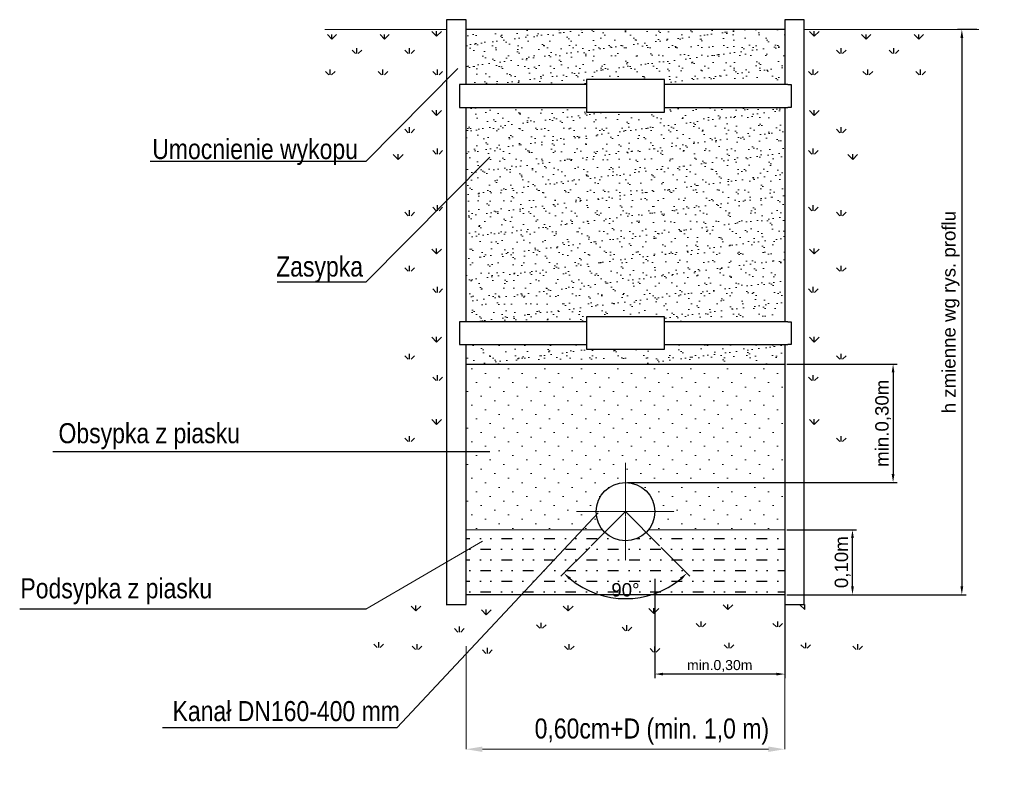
# Model space of a CAD drawing. Header units: millimetres. Extents: x 218654 to 218948, y -102471 to -102245.
import ezdxf

# ---------------------------------------------------------------- set-up
doc = ezdxf.new("R2010")
doc.units = ezdxf.units.MM
doc.linetypes.add('DASHDOT', pattern=[1, 0.5, -0.25, 0, -0.25])
doc.layers.add('1inst-rys', color=7, linetype='Continuous')
doc.layers.add('INST-TEREN', color=92, linetype='Continuous')
for name, color, linetype, lineweight in [('Grunt', 7, 'Continuous', 18), ('Kanał', 7, 'Continuous', 25), ('Reszta', 7, 'Continuous', 13)]:
    doc.layers.add(name, color=color, linetype=linetype, lineweight=lineweight)
doc.styles.add('Darek', font='ARIALN.TTF', dxfattribs={"height": 3})
doc.styles.add('Darek20', font='ARIALN.TTF', dxfattribs={"height": 5})
doc.styles.get("Standard").update_dxf_attribs({"font": 'arial.ttf'})
doc.dimstyles.new('ISO-25', dxfattribs={"dimtxt": 2.5, "dimasz": 2.5, "dimexe": 1.25, "dimexo": 0.625, "dimtad": 1, "dimtxsty": 'Standard', "dimcen": 2.5, "dimadec": 0, "dimazin": 0, "dimtfac": 1, "dimtmove": 0, "dimatfit": 3, "dimfxl": 1, "dimarcsym": 0})

# ---------------------------------------------------------------- blocks, each defined once
blk = doc.blocks.new('*D49')
at = {"layer": 'Defpoints', "color": 0, "transparency": 16777216}
for p in [(218843.91, -102411.18), (218882.79, -102416.58), (218843.91, -102440.33)]:
    blk.add_point(p, dxfattribs=at)
at = {"layer": 'Reszta', "color": 0, "lineweight": -2, "transparency": 16777216}
for p, q in [((218843.91, -102411.81), (218843.91, -102441.58)), ((218882.79, -102417.21), (218882.79, -102441.58)), ((218880.29, -102440.33), (218846.41, -102440.33))]:
    blk.add_line(p, q, dxfattribs=at)
at = {"layer": 'Reszta', "color": 0, "transparency": 16777216}
for points in [[(218846.41, -102439.92), (218846.41, -102440.75), (218843.91, -102440.33)], [(218880.29, -102439.92), (218880.29, -102440.75), (218882.79, -102440.33)]]:
    blk.add_solid(points, dxfattribs=at)
at = {"layer": 'Reszta', "color": 0, "transparency": 16777216, "insert": (218863.35, -102437.91), "char_height": 3, "attachment_point": 5}
blk.add_mtext('min.0,30m', dxfattribs=at)
blk = doc.blocks.new('*D50')
at = {"layer": 'Defpoints', "color": 0, "transparency": 16777216}
for p in [(218940.86, -102247.51), (218888.62, -102416.58), (218935.74, -102416.58)]:
    blk.add_point(p, dxfattribs=at)
at = {"layer": 'Reszta', "color": 0, "lineweight": -2, "transparency": 16777216}
for p, q in [((218940.23, -102247.51), (218934.49, -102247.51)), ((218935.74, -102250.01), (218935.74, -102414.08)), ((218889.25, -102416.58), (218936.99, -102416.58))]:
    blk.add_line(p, q, dxfattribs=at)
at = {"layer": 'Reszta', "color": 0, "transparency": 16777216}
for points in [[(218935.33, -102250.01), (218936.16, -102250.01), (218935.74, -102247.51)], [(218935.33, -102414.08), (218936.16, -102414.08), (218935.74, -102416.58)]]:
    blk.add_solid(points, dxfattribs=at)
at = {"layer": 'Reszta', "color": 0, "transparency": 16777216, "insert": (218932.45, -102332.05), "char_height": 4, "attachment_point": 5, "rotation": 90}
blk.add_mtext('h zmienne wg rys. proflu', dxfattribs=at)
blk = doc.blocks.new('*D51')
at = {"layer": 'Defpoints', "color": 0, "transparency": 16777216}
for p in [(218882.79, -102347.6), (218835.16, -102382.99), (218915.18, -102382.99)]:
    blk.add_point(p, dxfattribs=at)
at = {"layer": 'Reszta', "color": 0, "lineweight": -2, "transparency": 16777216}
for p, q in [((218883.41, -102347.6), (218916.43, -102347.6)), ((218915.18, -102350.1), (218915.18, -102380.49)), ((218835.79, -102382.99), (218916.43, -102382.99))]:
    blk.add_line(p, q, dxfattribs=at)
at = {"layer": 'Reszta', "color": 0, "transparency": 16777216}
for points in [[(218914.77, -102350.1), (218915.6, -102350.1), (218915.18, -102347.6)], [(218914.77, -102380.49), (218915.6, -102380.49), (218915.18, -102382.99)]]:
    blk.add_solid(points, dxfattribs=at)
at = {"layer": 'Reszta', "color": 0, "transparency": 16777216, "insert": (218912.23, -102365.3), "char_height": 4, "attachment_point": 5, "rotation": 90}
blk.add_mtext('min.0,30m', dxfattribs=at)
blk = doc.blocks.new('*D52')
at = {"layer": 'Defpoints', "color": 0, "transparency": 16777216}
for p in [(218835.16, -102391.74), (218835.16, -102391.74), (218824.93, -102401.97), (218845.39, -102401.97), (218828.42, -102416.88)]:
    blk.add_point(p, dxfattribs=at)
at = {"layer": 'Reszta', "color": 0, "lineweight": -2, "transparency": 16777216}
for p, q in [((218824.49, -102402.42), (218815.87, -102411.03)), ((218845.84, -102402.42), (218854.45, -102411.03))]:
    blk.add_line(p, q, dxfattribs=at)
blk.add_arc((218835.16, -102391.74), 26.03, 230.4993, 309.5007, dxfattribs=at)
at = {"layer": 'Reszta', "color": 0, "transparency": 16777216}
for points in [[(218818.33, -102412.13), (218818.89, -102411.52), (218816.75, -102410.15)], [(218851.44, -102411.52), (218852, -102412.13), (218853.57, -102410.15)]]:
    blk.add_solid(points, dxfattribs=at)
at = {"layer": 'Reszta', "color": 0, "transparency": 16777216, "insert": (218835.16, -102415.15), "char_height": 4, "attachment_point": 5}
blk.add_mtext('90°', dxfattribs=at)
blk = doc.blocks.new('*D53')
at = {"layer": 'Defpoints', "color": 0, "transparency": 16777216}
for p in [(218882.79, -102397.14), (218903.04, -102397.14), (218882.79, -102416.58)]:
    blk.add_point(p, dxfattribs=at)
at = {"layer": 'Reszta', "color": 0, "lineweight": -2, "transparency": 16777216}
for p, q in [((218883.41, -102397.14), (218904.29, -102397.14)), ((218903.04, -102414.08), (218903.04, -102399.64)), ((218883.41, -102416.58), (218904.29, -102416.58))]:
    blk.add_line(p, q, dxfattribs=at)
at = {"layer": 'Reszta', "color": 0, "transparency": 16777216}
for points in [[(218902.63, -102399.64), (218903.46, -102399.64), (218903.04, -102397.14)], [(218902.63, -102414.08), (218903.46, -102414.08), (218903.04, -102416.58)]]:
    blk.add_solid(points, dxfattribs=at)
at = {"layer": 'Reszta', "color": 0, "transparency": 16777216, "insert": (218900.09, -102406.86), "char_height": 4, "attachment_point": 5, "rotation": 90}
blk.add_mtext('0,10m', dxfattribs=at)

msp = doc.modelspace()

# ---------------------------------------------------------------- hatches: boundary and pattern name
at = {"layer": '1inst-rys'}
h = msp.add_hatch(dxfattribs=at)
h.set_pattern_fill('MUDST', color=0, scale=0.5, style=0)
h.set_pattern_definition([(0, (194337.9414, -98602.523), (6.35, 3.175), [3.175, -3.175, 0, -3.175, 0, -3.175])])
h.paths.add_polyline_path([(218882.79, -102397.144), (218842.043, -102397.144, -0.4862973), (218828.281, -102397.144), (218822.306, -102397.144), (218804.112, -102416.584), (218828.281, -102416.584), (218882.79, -102416.584)])
h.paths.add_polyline_path([(218822.306, -102397.144), (218787.534, -102397.144), (218787.534, -102416.584), (218804.112, -102416.584)])
h.paths.add_polyline_path([(218829.676, -102405.593), (218840.648, -102405.593), (218840.648, -102413.198), (218829.676, -102413.198)], flags=24)
at = {"layer": 'Reszta'}
h = msp.add_hatch(dxfattribs=at)
h.set_pattern_fill('AR-SAND', color=0, scale=0.0972, style=0)
h.set_pattern_definition([(37.5, (217097.9552, -102966.8452), (-0.155523, 4.757097), [0, -3.7526976, 0, -4.197096, 0, -4.01193]), (7.5, (217097.955, -102966.845), (4.369366, 6.96754), [0, -2.0244816, 0, -3.3823656, 0, -1.296162]), (327.5, (217094.9185, -102966.8452), (7.688446, 0.013969), [0, -1.23444, 0, -4.443984, 0, -5.801868]), (317.5, (217094.9185, -102966.845), (7.421769, 2.166873), [0, -0.61722, 0, -2.9132784, 0, -3.332988])])
h.paths.add_polyline_path([(218882.79, -102270.81), (218846.826, -102270.81), (218846.826, -102272.194), (218823.498, -102272.194), (218823.498, -102270.81), (218787.534, -102270.81), (218787.534, -102334.962), (218823.498, -102334.962), (218823.498, -102333.43), (218846.826, -102333.43), (218846.826, -102334.962), (218882.79, -102334.962)])
h.paths.add_polyline_path([(218882.79, -102341.766), (218846.826, -102341.766), (218846.826, -102343.15), (218823.498, -102343.15), (218823.498, -102341.766), (218787.534, -102341.766), (218787.534, -102347.598), (218882.79, -102347.598)])
h.paths.add_polyline_path([(218882.79, -102247.508), (218787.534, -102247.508), (218787.534, -102264.006), (218823.498, -102264.006), (218823.498, -102262.474), (218846.826, -102262.474), (218846.826, -102264.006), (218882.79, -102264.006)])
h = msp.add_hatch(dxfattribs=at)
h.set_pattern_fill('DOTS', color=0, scale=2.43, angle=45, style=0)
h.set_pattern_definition([(45, (216834.835, -102966.8452), (-1.3638764, 4.091629), [0, -3.857625])])
h.paths.add_polyline_path([(218787.534, -102347.598), (218787.534, -102397.144), (218828.281, -102397.144, -0.167939), (218826.414, -102391.743, -1), (218843.91, -102391.743, -0.167939), (218842.043, -102397.144), (218882.79, -102397.144), (218882.79, -102347.598)])

# ---------------------------------------------------------------- linework, layer by layer
at = {"layer": '1inst-rys', "color": 0}
for p, q in [((218757.554, -102286.951), (218693.072, -102286.951)), ((218757.554, -102323.053), (218731.052, -102323.053)), ((218781.534, -102419.526), (218787.534, -102419.526))]:
    msp.add_line(p, q, dxfattribs=at)
at = {"layer": 'Grunt', "color": 0}
msp.add_line((218745.278, -102247.508), (218781.702, -102247.508), dxfattribs=at)
at = {"layer": 'INST-TEREN', "color": 0}
for p, q in [((218747.404, -102250.369), (218746.057, -102249.021)), ((218747.404, -102250.369), (218746.057, -102249.021)), ((218747.404, -102250.369), (218748.791, -102248.983)), ((218747.404, -102250.369), (218748.791, -102248.983)), ((218747.404, -102250.369), (218747.404, -102249.002)), ((218747.404, -102250.369), (218747.404, -102249.002)), ((218763.178, -102250.369), (218761.83, -102249.021)), ((218763.177, -102250.369), (218763.177, -102249.002)), ((218763.178, -102250.369), (218764.564, -102248.983)), ((218778.696, -102249.543), (218777.241, -102248.088)), ((218778.695, -102249.542), (218778.695, -102247.956)), ((218778.696, -102249.543), (218780.15, -102248.088)), ((218891.628, -102249.543), (218890.173, -102248.088)), ((218891.628, -102249.542), (218891.628, -102247.956)), ((218891.628, -102249.543), (218893.082, -102248.088)), ((218907.146, -102250.369), (218905.759, -102248.983)), ((218907.146, -102250.369), (218907.146, -102249.002)), ((218907.146, -102250.369), (218908.493, -102249.021)), ((218922.919, -102250.369), (218921.532, -102248.983)), ((218922.919, -102250.369), (218921.532, -102248.983)), ((218922.919, -102250.369), (218922.919, -102249.002)), ((218922.919, -102250.369), (218922.919, -102249.002)), ((218922.919, -102250.369), (218924.266, -102249.021)), ((218922.919, -102250.369), (218924.266, -102249.021)), ((218754.869, -102254.709), (218754.869, -102253.07)), ((218770.642, -102254.709), (218770.642, -102253.07)), ((218899.681, -102254.709), (218899.681, -102253.07)), ((218915.454, -102254.709), (218915.454, -102253.07)), ((218754.451, -102254.709), (218753.415, -102253.673)), ((218755.288, -102254.709), (218756.324, -102253.673)), ((218770.224, -102254.709), (218769.188, -102253.673)), ((218771.062, -102254.709), (218772.098, -102253.673)), ((218899.261, -102254.709), (218898.225, -102253.673)), ((218900.099, -102254.709), (218901.135, -102253.673)), ((218915.035, -102254.709), (218913.999, -102253.673)), ((218915.872, -102254.709), (218916.908, -102253.673)), ((218746.488, -102261.082), (218745.452, -102260.046)), ((218746.906, -102261.082), (218746.906, -102259.443)), ((218747.325, -102261.082), (218748.361, -102260.046)), ((218762.261, -102261.082), (218761.225, -102260.046)), ((218762.679, -102261.082), (218762.679, -102259.443)), ((218763.099, -102261.082), (218764.134, -102260.046)), ((218778.594, -102261.082), (218777.558, -102260.046)), ((218779.013, -102261.082), (218779.013, -102259.443)), ((218779.432, -102261.082), (218780.468, -102260.046)), ((218890.891, -102261.082), (218889.855, -102260.046)), ((218891.311, -102261.082), (218891.311, -102259.443)), ((218891.729, -102261.082), (218892.765, -102260.046)), ((218907.225, -102261.082), (218906.189, -102260.046)), ((218907.644, -102261.082), (218907.644, -102259.443)), ((218908.062, -102261.082), (218909.098, -102260.046)), ((218922.998, -102261.082), (218921.962, -102260.046)), ((218923.417, -102261.082), (218923.417, -102259.443)), ((218923.836, -102261.082), (218924.872, -102260.046)), ((218778.696, -102273.231), (218777.241, -102271.776)), ((218778.695, -102273.231), (218778.695, -102271.645)), ((218778.696, -102273.231), (218780.15, -102271.776)), ((218891.628, -102273.231), (218890.173, -102271.776)), ((218891.628, -102273.231), (218891.628, -102271.645)), ((218891.628, -102273.231), (218893.082, -102271.776)), ((218770.224, -102278.398), (218769.188, -102277.362)), ((218770.642, -102278.398), (218770.642, -102276.759)), ((218771.062, -102278.398), (218772.098, -102277.362)), ((218899.261, -102278.398), (218898.225, -102277.362)), ((218899.681, -102278.398), (218899.681, -102276.759)), ((218900.099, -102278.398), (218901.135, -102277.362)), ((218767.211, -102286.347), (218765.756, -102284.892)), ((218767.21, -102286.347), (218767.21, -102284.76)), ((218767.211, -102286.347), (218768.665, -102284.892)), ((218778.594, -102284.771), (218777.558, -102283.735)), ((218779.013, -102284.771), (218779.013, -102283.132)), ((218779.432, -102284.771), (218780.468, -102283.735)), ((218890.891, -102284.771), (218889.855, -102283.735)), ((218891.311, -102284.771), (218891.311, -102283.132)), ((218891.729, -102284.771), (218892.765, -102283.735)), ((218903.113, -102286.347), (218901.658, -102284.892)), ((218903.113, -102286.347), (218903.113, -102284.76)), ((218903.113, -102286.347), (218904.567, -102284.892)), ((218779.013, -102301.714), (218779.013, -102300.075)), ((218891.311, -102301.714), (218891.311, -102300.075)), ((218770.224, -102303.233), (218769.188, -102302.197)), ((218770.642, -102303.233), (218770.642, -102301.594)), ((218771.062, -102303.233), (218772.098, -102302.197)), ((218778.594, -102301.714), (218777.558, -102300.678)), ((218779.432, -102301.714), (218780.468, -102300.678)), ((218890.891, -102301.714), (218889.855, -102300.678)), ((218891.729, -102301.714), (218892.765, -102300.678)), ((218899.261, -102303.233), (218898.225, -102302.197)), ((218899.681, -102303.233), (218899.681, -102301.594)), ((218900.099, -102303.233), (218901.135, -102302.197)), ((218778.696, -102314.627), (218777.241, -102313.172)), ((218778.695, -102314.627), (218778.695, -102313.04)), ((218778.696, -102314.627), (218780.15, -102313.172)), ((218891.628, -102314.627), (218890.173, -102313.172)), ((218891.628, -102314.627), (218891.628, -102313.04)), ((218891.628, -102314.627), (218893.082, -102313.172)), ((218770.224, -102319.793), (218769.188, -102318.757)), ((218770.642, -102319.793), (218770.642, -102318.154)), ((218771.062, -102319.793), (218772.098, -102318.757)), ((218899.261, -102319.793), (218898.225, -102318.757)), ((218899.681, -102319.793), (218899.681, -102318.154)), ((218900.099, -102319.793), (218901.135, -102318.757)), ((218778.594, -102326.166), (218777.558, -102325.13)), ((218779.013, -102326.166), (218779.013, -102324.528)), ((218779.432, -102326.166), (218780.468, -102325.13)), ((218890.891, -102326.166), (218889.855, -102325.13)), ((218891.311, -102326.166), (218891.311, -102324.528)), ((218891.729, -102326.166), (218892.765, -102325.13)), ((218778.696, -102340.99), (218777.241, -102339.535)), ((218778.695, -102340.99), (218778.695, -102339.403)), ((218778.696, -102340.99), (218780.15, -102339.535)), ((218891.628, -102340.99), (218890.173, -102339.535)), ((218891.628, -102340.99), (218891.628, -102339.403)), ((218891.628, -102340.99), (218893.082, -102339.535)), ((218770.224, -102346.156), (218769.188, -102345.12)), ((218770.642, -102346.156), (218770.642, -102344.518)), ((218771.062, -102346.156), (218772.098, -102345.12)), ((218899.261, -102346.156), (218898.225, -102345.12)), ((218899.681, -102346.156), (218899.681, -102344.518)), ((218900.099, -102346.156), (218901.135, -102345.12)), ((218778.594, -102352.53), (218777.558, -102351.494)), ((218779.013, -102352.53), (218779.013, -102350.891)), ((218779.432, -102352.53), (218780.468, -102351.494)), ((218890.891, -102352.53), (218889.855, -102351.494)), ((218891.311, -102352.53), (218891.311, -102350.891)), ((218891.729, -102352.53), (218892.765, -102351.494)), ((218778.696, -102365.62), (218777.241, -102364.165)), ((218778.695, -102365.62), (218778.695, -102364.034)), ((218778.696, -102365.62), (218780.15, -102364.165)), ((218891.628, -102365.62), (218890.173, -102364.165)), ((218891.628, -102365.62), (218891.628, -102364.034)), ((218891.628, -102365.62), (218893.082, -102364.165)), ((218770.224, -102370.787), (218769.188, -102369.751)), ((218770.642, -102370.787), (218770.642, -102369.148)), ((218771.062, -102370.787), (218772.098, -102369.751)), ((218899.261, -102370.787), (218898.225, -102369.751)), ((218899.681, -102370.787), (218899.681, -102369.148)), ((218900.099, -102370.787), (218901.135, -102369.751)), ((218772.544, -102421.44), (218771.089, -102419.985)), ((218772.543, -102421.44), (218772.543, -102419.854)), ((218772.544, -102421.44), (218773.999, -102419.985)), ((218818.037, -102421.44), (218816.582, -102419.985)), ((218818.036, -102421.44), (218818.036, -102419.854)), ((218818.037, -102421.44), (218819.491, -102419.985)), ((218843.65, -102422.204), (218842.195, -102420.75)), ((218843.65, -102422.204), (218843.65, -102420.618)), ((218843.65, -102422.204), (218845.105, -102420.75)), ((218865.823, -102421.058), (218864.368, -102419.603)), ((218865.823, -102421.058), (218865.823, -102419.471)), ((218865.823, -102421.058), (218867.278, -102419.603)), ((218888.761, -102421.058), (218887.306, -102419.603)), ((218888.76, -102421.058), (218888.76, -102419.471)), ((218793.57, -102422.586), (218792.115, -102421.132)), ((218793.57, -102422.586), (218793.57, -102421)), ((218793.57, -102422.586), (218795.025, -102421.132)), ((218785.098, -102427.753), (218784.062, -102426.717)), ((218785.517, -102427.753), (218785.517, -102426.114)), ((218785.936, -102427.753), (218786.972, -102426.717)), ((218809.565, -102426.607), (218808.529, -102425.571)), ((218809.983, -102426.607), (218809.983, -102424.968)), ((218810.403, -102426.607), (218811.439, -102425.571)), ((218835.179, -102427.371), (218834.143, -102426.335)), ((218835.597, -102427.371), (218835.597, -102425.732)), ((218836.016, -102427.371), (218837.052, -102426.335)), ((218857.352, -102426.224), (218856.316, -102425.189)), ((218857.77, -102426.224), (218857.77, -102424.586)), ((218858.189, -102426.224), (218859.225, -102425.189)), ((218880.289, -102426.224), (218879.253, -102425.189)), ((218880.708, -102426.224), (218880.708, -102424.586)), ((218881.127, -102426.224), (218882.163, -102425.189)), ((218760.972, -102432.416), (218759.936, -102431.38)), ((218761.391, -102432.416), (218761.391, -102430.777)), ((218761.81, -102432.416), (218762.846, -102431.38)), ((218772.442, -102432.98), (218771.406, -102431.944)), ((218772.861, -102432.98), (218772.861, -102431.341)), ((218773.28, -102432.98), (218774.316, -102431.944)), ((218793.887, -102434.126), (218793.887, -102432.487)), ((218817.935, -102432.98), (218816.899, -102431.944)), ((218818.354, -102432.98), (218818.354, -102431.341)), ((218818.773, -102432.98), (218819.809, -102431.944)), ((218843.549, -102433.744), (218842.513, -102432.708)), ((218843.967, -102433.744), (218843.967, -102432.105)), ((218844.386, -102433.744), (218845.422, -102432.708)), ((218865.722, -102432.598), (218864.686, -102431.562)), ((218866.14, -102432.598), (218866.14, -102430.959)), ((218866.559, -102432.598), (218867.595, -102431.562)), ((218888.659, -102432.598), (218887.623, -102431.562)), ((218889.078, -102432.598), (218889.078, -102430.959)), ((218889.497, -102432.598), (218890.533, -102431.562)), ((218904.182, -102432.98), (218903.146, -102431.944)), ((218904.601, -102432.98), (218904.601, -102431.341)), ((218905.019, -102432.98), (218906.055, -102431.944)), ((218793.469, -102434.126), (218792.433, -102433.09)), ((218794.306, -102434.126), (218795.342, -102433.09))]:
    msp.add_line(p, q, dxfattribs=at)
at = {"layer": 'Kanał', "color": 0}
for p, q in [((218882.79, -102247.508), (218787.534, -102247.508)), ((218786.562, -102264.006), (218785.59, -102264.006)), ((218785.59, -102264.006), (218785.59, -102270.81)), ((218883.762, -102264.006), (218884.734, -102264.006)), ((218884.734, -102264.006), (218884.734, -102270.81)), ((218785.59, -102270.81), (218785.59, -102270.81)), ((218785.59, -102270.81), (218786.562, -102270.81)), ((218787.534, -102270.81), (218823.498, -102270.81)), ((218846.826, -102270.81), (218882.79, -102270.81)), ((218884.734, -102270.81), (218883.762, -102270.81)), ((218786.562, -102334.962), (218785.59, -102334.962)), ((218785.59, -102334.962), (218785.59, -102341.766)), ((218883.762, -102334.962), (218884.734, -102334.962)), ((218884.734, -102334.962), (218884.734, -102341.766)), ((218785.59, -102341.766), (218785.59, -102341.766)), ((218785.59, -102341.766), (218786.562, -102341.766)), ((218787.534, -102341.766), (218823.498, -102341.766)), ((218846.826, -102341.766), (218882.79, -102341.766)), ((218884.734, -102341.766), (218883.762, -102341.766)), ((218787.534, -102347.598), (218882.79, -102347.598)), ((218663.959, -102373.727), (218794.602, -102373.727)), ((218766.934, -102456.307), (218827.05, -102392.076)), ((218828.281, -102416.584), (218787.534, -102416.584)), ((218882.79, -102416.584), (218828.281, -102416.584)), ((218757.554, -102420.931), (218654.064, -102420.931)), ((218696.756, -102456.307), (218766.934, -102456.307))]:
    msp.add_line(p, q, dxfattribs=at)
for points in [[(218787.534, -102264.006), (218787.534, -102244.566), (218781.702, -102244.566), (218781.702, -102419.526), (218787.534, -102419.526), (218787.534, -102341.766)], [(218882.79, -102341.766), (218882.79, -102419.526), (218888.622, -102419.526), (218888.622, -102244.566), (218882.79, -102244.566), (218882.79, -102264.006)], [(218823.498, -102264.006), (218786.562, -102264.006)], [(218883.762, -102264.006), (218846.826, -102264.006)], [(218786.562, -102270.81), (218823.498, -102270.81)], [(218787.534, -102334.962), (218787.534, -102270.81)], [(218846.826, -102270.81), (218883.762, -102270.81)], [(218882.79, -102270.81), (218882.79, -102334.962)], [(218823.498, -102334.962), (218786.562, -102334.962)], [(218883.762, -102334.962), (218846.826, -102334.962)], [(218786.562, -102341.766), (218823.498, -102341.766)], [(218846.826, -102341.766), (218883.762, -102341.766)]]:
    msp.add_lwpolyline(points, dxfattribs=at)
for points in [[(218823.498, -102272.194), (218846.826, -102272.194), (218846.826, -102262.474), (218823.498, -102262.474)], [(218823.498, -102343.15), (218846.826, -102343.15), (218846.826, -102333.43), (218823.498, -102333.43)]]:
    msp.add_lwpolyline(points, close=True, dxfattribs=at)
at = {"layer": 'Kanał', "color": 0, "lineweight": 30}
msp.add_circle((218835.162, -102391.743), 8.748, dxfattribs=at)
at = {"layer": 'Reszta', "color": 0}
for p, q in [((218888.622, -102247.508), (218940.858, -102247.508)), ((218785.066, -102259.208), (218757.554, -102286.951)), ((218794.602, -102285.693), (218757.554, -102323.053)), ((218757.554, -102323.053), (218742.815, -102323.053)), ((218835.162, -102391.743), (218824.929, -102401.973)), ((218835.162, -102391.743), (218845.394, -102401.973)), ((218828.281, -102397.144), (218787.534, -102397.144)), ((218882.79, -102397.144), (218842.043, -102397.144)), ((218792.39, -102400.526), (218757.554, -102420.931)), ((218787.534, -102432.01), (218787.534, -102462.813)), ((218882.79, -102432.01), (218882.79, -102462.813)), ((218877.93, -102462.813), (218792.394, -102462.813))]:
    msp.add_line(p, q, dxfattribs=at)
at = {"layer": 'Reszta', "color": 0, "linetype": 'DASHDOT', "ltscale": 0.2}
for p, q in [((218835.162, -102377.141), (218835.162, -102406.345)), ((218820.56, -102391.743), (218849.764, -102391.743))]:
    msp.add_line(p, q, dxfattribs=at)
at = {"layer": 'Reszta', "color": 0}
for points in [[(218792.394, -102462.003), (218792.394, -102463.623), (218787.534, -102462.813)], [(218877.93, -102462.003), (218877.93, -102463.623), (218882.79, -102462.813)]]:
    msp.add_solid(points, dxfattribs=at)

# ---------------------------------------------------------------- texts
at = {"layer": 'Kanał', "color": 0, "char_height": 6, "attachment_point": 1, "style": 'Darek20'}
for s, insert, width in [('{\\fArial Narrow|b0|i0|c238|p34;Umocnienie wykopu}', (218693.702, -102280.262), 86.225), ('{\\fArial Narrow|b0|i0|c238|p34;Zasypka}', (218730.732, -102315.409), 86.225), ('\\pxt3.5;Obsypka z piasku ', (218665.663, -102365.268), 115.78667), ('\\pxt3.5;Podsypka z piasku ', (218654.277, -102411.664), 115.78667), ('\\pxt14;Kanał DN160-400 mm', (218699.76, -102448.406), 115.78667)]:
    msp.add_mtext(s, dxfattribs=dict(at, insert=insert, width=width))
at = {"layer": 'Reszta', "color": 0, "insert": (218808.024, -102453.612), "char_height": 6, "width": 75.32994, "attachment_point": 1, "style": 'Darek'}
msp.add_mtext('0,60cm+D (min. 1,0 m)', dxfattribs=at)

# ---------------------------------------------------------------- dimensions: what is measured, and where the dimension line sits
at = {"layer": 'Reszta', "color": 0}
dim = msp.add_linear_dim(base=(218935.743, -102416.584), p1=(218940.858, -102247.508), p2=(218888.622, -102416.584), angle=90, text='h zmienne wg rys. proflu', dimstyle='ISO-25', override={"dimtxt": 4}, dxfattribs=at)
dim.commit()
dim.dimension.update_dxf_attribs({"geometry": '*D50', "text_midpoint": (218932.452, -102332.046)})
for base, p1, p2, text, picture, middle in [((218915.184, -102382.995), (218882.79, -102347.598), (218835.162, -102382.995), 'min.0,30m', '*D51', (218915.184, -102365.296)), ((218903.044, -102397.144), (218882.79, -102416.584), (218882.79, -102397.144), '0,10m', '*D53', (218903.044, -102406.864))]:
    dim = msp.add_linear_dim(base=base, p1=p1, p2=p2, angle=90, text=text, dimstyle='ISO-25', override={"dimtxt": 4}, dxfattribs=at)
    dim.commit()
    dim.dimension.update_dxf_attribs({"geometry": picture, "text_midpoint": middle, "dimtype": 160})
dim = msp.add_angular_dim_2l(base=(218828.424, -102416.884), line1=((218835.162, -102391.743), (218845.394, -102401.973)), line2=((218835.162, -102391.743), (218824.929, -102401.973)), dimstyle='ISO-25', override={"dimtxt": 4}, dxfattribs=at)
dim.commit()
dim.dimension.update_dxf_attribs({"geometry": '*D52', "text_midpoint": (218835.162, -102415.146)})
dim = msp.add_linear_dim(base=(218843.91, -102440.334), p1=(218882.79, -102416.584), p2=(218843.91, -102411.183), text='min.0,30m', dimstyle='ISO-25', override={"dimtxt": 3}, dxfattribs=at)
dim.commit()
dim.dimension.update_dxf_attribs({"geometry": '*D49', "text_midpoint": (218863.35, -102440.334), "dimtype": 160})

doc.saveas('drawing.dxf')
